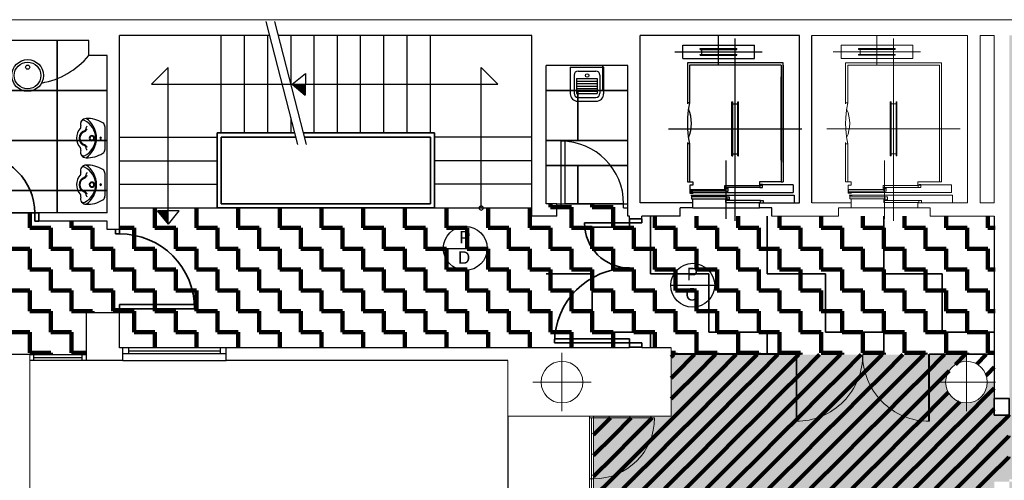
# Model space of a CAD drawing. Header units: metres. Extents: x -1 to 427, y -6 to 39.
# Tile 9 of 11: x 409.63 to 421.45, y 22.72 to 28.25. Entities that reach past the tile are written whole.
import ezdxf

# ---------------------------------------------------------------- set-up
doc = ezdxf.new("R2010")
doc.units = ezdxf.units.M
doc.linetypes.add('CONTINUA', pattern=[0])
doc.linetypes.add('PUNKT', pattern=[6.35, 0, -6.35])
for name, color, linetype, lineweight in [('P1  SOSTRE ENDERROCAT', 7, 'CONTINUA', 25), ('P1 MURS ACTUAL', 7, 'CONTINUA', 25), ('P1 MURS ENDERROCAT', 7, 'CONTINUA', 25), ('P1 PAVIMENT ENDERROCS', 7, 'CONTINUA', 25)]:
    doc.layers.add(name, color=color, linetype=linetype, lineweight=lineweight)
doc.styles.add('Century Gothic', font='txt')

# ---------------------------------------------------------------- blocks, each defined once
blk = doc.blocks.new('OBJETO_COMPLEJO_1')
at = {"layer": 'P1 MURS ACTUAL', "transparency": 33554687}
for start, end in [(90, 270), (270, 90)]:
    blk.add_arc((415.167, 25.989), 0.025, start, end, dxfattribs=at)
blk = doc.blocks.new('TRAMA_0')
at = {"layer": 'P1  SOSTRE ENDERROCAT', "color": 2, "linetype": 'CONTINUA', "lineweight": 200, "transparency": 33554687}
for p, q in [((417.447, 24.197), (417.479, 24.229)), ((417.5, 24), (417.729, 24.229)), ((417.75, 24), (417.979, 24.229)), ((418, 24), (418.229, 24.229)), ((418.25, 24), (418.479, 24.229)), ((418.5, 24), (418.729, 24.229)), ((418.75, 24), (418.979, 24.229)), ((419, 24), (419.229, 24.229)), ((419.25, 24), (419.479, 24.229)), ((419.5, 24), (419.729, 24.229)), ((419.75, 24), (419.979, 24.229)), ((420, 24), (420.229, 24.229)), ((420.25, 24), (420.479, 24.229)), ((420.5, 24), (420.729, 24.229)), ((420.86, 24.11), (420.979, 24.229)), ((421.116, 24.116), (421.229, 24.229)), ((420.75, 24), (420.784, 24.034)), ((421.25, 24), (421.327, 24.077)), ((420.75, 23.75), (420.777, 23.777)), ((421.25, 23.75), (421.327, 23.827)), ((420.75, 23.5), (420.913, 23.663)), ((421.25, 23.5), (421.327, 23.577)), ((416.517, 23.267), (416.719, 23.469)), ((416.75, 23.25), (416.969, 23.469)), ((417, 23.25), (417.219, 23.469))]:
    blk.add_line(p, q, dxfattribs=at)
for points in [[(417.447, 23.947), (417.5, 24), (417.5, 24)], [(417.5, 23.75), (417.75, 24), (417.75, 24)], [(417.75, 23.75), (418, 24), (418, 24)], [(418, 23.75), (418.25, 24), (418.25, 24)], [(418.25, 23.75), (418.5, 24), (418.5, 24)], [(418.5, 23.75), (418.75, 24), (418.75, 24)], [(418.75, 23.75), (419, 24), (419, 24)], [(419, 23.75), (419.25, 24), (419.25, 24)], [(419.25, 23.75), (419.5, 24), (419.5, 24)], [(419.5, 23.75), (419.75, 24), (419.75, 24)], [(419.75, 23.75), (420, 24), (420, 24)], [(420, 23.75), (420.25, 24), (420.25, 24)], [(420.25, 23.75), (420.5, 24), (420.5, 24)], [(420.5, 23.75), (420.75, 24), (420.75, 24)], [(421.229, 23.979), (421.25, 24), (421.25, 24)], [(417.447, 23.697), (417.5, 23.75), (417.5, 23.75)], [(417.5, 23.5), (417.75, 23.75), (417.75, 23.75)], [(417.75, 23.5), (418, 23.75), (418, 23.75)], [(418, 23.5), (418.25, 23.75), (418.25, 23.75)], [(418.25, 23.5), (418.5, 23.75), (418.5, 23.75)], [(418.5, 23.5), (418.75, 23.75), (418.75, 23.75)], [(418.75, 23.5), (419, 23.75), (419, 23.75)], [(419, 23.5), (419.25, 23.75), (419.25, 23.75)], [(419.25, 23.5), (419.5, 23.75), (419.5, 23.75)], [(419.5, 23.5), (419.75, 23.75), (419.75, 23.75)], [(419.75, 23.5), (420, 23.75), (420, 23.75)], [(420, 23.5), (420.25, 23.75), (420.25, 23.75)], [(420.25, 23.5), (420.5, 23.75), (420.5, 23.75)], [(420.5, 23.5), (420.654, 23.654), (420.654, 23.654), (420.75, 23.75), (420.75, 23.75)], [(421, 23.5), (421.25, 23.75), (421.25, 23.75)], [(417.25, 23.25), (417.5, 23.5), (417.5, 23.5)], [(417.5, 23.25), (417.75, 23.5), (417.75, 23.5)], [(417.75, 23.25), (418, 23.5), (418, 23.5)], [(418, 23.25), (418.25, 23.5), (418.25, 23.5)], [(418.25, 23.25), (418.5, 23.5), (418.5, 23.5)], [(418.5, 23.25), (418.75, 23.5), (418.75, 23.5)], [(418.75, 23.25), (419, 23.5), (419, 23.5)], [(419, 23.25), (419.25, 23.5), (419.25, 23.5)], [(419.25, 23.25), (419.5, 23.5), (419.5, 23.5)], [(419.5, 23.25), (419.75, 23.5), (419.75, 23.5)], [(419.75, 23.25), (420, 23.5), (420, 23.5)], [(420, 23.25), (420.015, 23.265), (420.015, 23.265), (420.25, 23.5), (420.25, 23.5)], [(420.25, 23.25), (420.5, 23.5), (420.5, 23.5)], [(420.5, 23.25), (420.75, 23.5), (420.75, 23.5)], [(420.75, 23.25), (421, 23.5), (421, 23.5)], [(421, 23.25), (421.25, 23.5), (421.25, 23.5)], [(421.25, 23.25), (421.5, 23.5), (421.5, 23.5)], [(416.517, 23.017), (416.75, 23.25), (416.75, 23.25)], [(416.75, 23), (417, 23.25), (417, 23.25)], [(417, 23), (417.25, 23.25), (417.25, 23.25)], [(417.25, 23), (417.5, 23.25), (417.5, 23.25)], [(417.5, 23), (417.75, 23.25), (417.75, 23.25)], [(417.75, 23), (418, 23.25), (418, 23.25)], [(418, 23), (418.25, 23.25), (418.25, 23.25)], [(418.25, 23), (418.5, 23.25), (418.5, 23.25)], [(418.5, 23), (418.75, 23.25), (418.75, 23.25)], [(418.75, 23), (419, 23.25), (419, 23.25)], [(419, 23), (419.25, 23.25), (419.25, 23.25)], [(419.25, 23), (419.5, 23.25), (419.5, 23.25)], [(419.5, 23), (419.75, 23.25), (419.75, 23.25)], [(419.75, 23), (420, 23.25), (420, 23.25)], [(420, 23), (420.25, 23.25), (420.25, 23.25)], [(420.25, 23), (420.5, 23.25), (420.5, 23.25)], [(420.5, 23), (420.75, 23.25), (420.75, 23.25)], [(420.75, 23), (421, 23.25), (421, 23.25)], [(421, 23), (421.25, 23.25), (421.25, 23.25)], [(421.25, 23), (421.5, 23.25), (421.5, 23.25)], [(416.517, 22.767), (416.75, 23), (416.75, 23)], [(416.75, 22.75), (417, 23), (417, 23)], [(417, 22.75), (417.25, 23), (417.25, 23)], [(417.25, 22.75), (417.5, 23), (417.5, 23)], [(417.5, 22.75), (417.75, 23), (417.75, 23)], [(417.75, 22.75), (418, 23), (418, 23)], [(418, 22.75), (418.25, 23), (418.25, 23)], [(418.25, 22.75), (418.5, 23), (418.5, 23)], [(418.5, 22.75), (418.75, 23), (418.75, 23)], [(418.75, 22.75), (419, 23), (419, 23)], [(419, 22.75), (419.25, 23), (419.25, 23)], [(419.25, 22.75), (419.376, 22.876), (419.376, 22.876), (419.5, 23), (419.5, 23)], [(419.5, 22.75), (419.75, 23), (419.75, 23)], [(419.75, 22.75), (420, 23), (420, 23)], [(420, 22.75), (420.25, 23), (420.25, 23)], [(420.25, 22.75), (420.5, 23), (420.5, 23)], [(420.5, 22.75), (420.75, 23), (420.75, 23)], [(420.75, 22.75), (421, 23), (421, 23)], [(421, 22.75), (421.25, 23), (421.25, 23)], [(421.25, 22.75), (421.5, 23), (421.5, 23)], [(416.517, 22.517), (416.75, 22.75), (416.75, 22.75)], [(416.75, 22.5), (417, 22.75), (417, 22.75)], [(417, 22.5), (417.25, 22.75), (417.25, 22.75)], [(417.25, 22.5), (417.5, 22.75), (417.5, 22.75)], [(417.5, 22.5), (417.75, 22.75), (417.75, 22.75)], [(417.75, 22.5), (418, 22.75), (418, 22.75)], [(418, 22.5), (418.25, 22.75), (418.25, 22.75)], [(418.25, 22.5), (418.5, 22.75), (418.5, 22.75)], [(418.5, 22.5), (418.75, 22.75), (418.75, 22.75)], [(418.75, 22.5), (419, 22.75), (419, 22.75)], [(419, 22.5), (419.25, 22.75), (419.25, 22.75)], [(419.25, 22.5), (419.5, 22.75), (419.5, 22.75)], [(419.5, 22.5), (419.75, 22.75), (419.75, 22.75)], [(419.75, 22.5), (420, 22.75), (420, 22.75)], [(420, 22.5), (420.25, 22.75), (420.25, 22.75)], [(420.25, 22.5), (420.5, 22.75), (420.5, 22.75)], [(420.5, 22.5), (420.75, 22.75), (420.75, 22.75)], [(420.75, 22.5), (421, 22.75), (421, 22.75)], [(421, 22.5), (421.25, 22.75), (421.25, 22.75)]]:
    blk.add_lwpolyline(points, dxfattribs=at)

msp = doc.modelspace()

# ---------------------------------------------------------------- hatches: boundary and pattern name
at = {"layer": 'P1  SOSTRE ENDERROCAT', "linetype": 'CONTINUA', "lineweight": 200, "transparency": 33554687}
h = msp.add_hatch(dxfattribs=at)
h.set_pattern_fill('TRAMA', color=41, scale=0.25, style=0, pattern_type=2)
h.set_pattern_definition([(0, (0.5, 0.5), (0.25, 0.25), [0.25, -0.25]), (90, (0.5, 0.5), (-0.25, 0.25), [0.25, -0.25])])
h.paths.add_polyline_path([(409.066, 25.929), (409.066, 25.829), (405.887, 25.829), (405.887, 25.929), (405.087, 25.929), (405.087, 25.829), (404.437, 25.829), (404.437, 24.229), (406.177, 24.229), (406.177, 23.419), (407.507, 23.249), (407.507, 24.227), (407.509, 24.227), (407.509, 24.229), (410.427, 24.229), (410.427, 24.729), (410.84, 24.729), (410.84, 24.309), (417.447, 24.309), (417.447, 24.239), (418.947, 24.239), (418.947, 24.229), (419.747, 24.229), (419.747, 24.239), (419.747, 24.229), (420.547, 24.229), (420.547, 24.239), (421.327, 24.239), (421.327, 24.309), (421.337, 24.309), (421.337, 25.889), (416.927, 25.889), (416.927, 26.039), (415.947, 26.039), (415.947, 25.889), (415.777, 25.889), (415.777, 25.989), (410.827, 25.989), (410.827, 25.729), (410.677, 25.729), (410.677, 25.829), (409.866, 25.829), (409.866, 25.929), (408.987, 25.929)], flags=0)
at = {"layer": 'P1 MURS ENDERROCAT', "linetype": 'CONTINUA', "lineweight": 35, "transparency": 33554687}
h = msp.add_hatch(dxfattribs=at)
h.set_pattern_fill('TRAMA', color=2, scale=0.7, style=0, pattern_type=2)
h.set_pattern_definition([(0, (1.4, 1.4), (0.7, 0.7), [0.7, -0.7]), (90, (1.4, 1.4), (-0.7, 0.7), [0.7, -0.7])])
h.paths.add_polyline_path([(415.947, 24.309), (417.447, 24.309), (417.447, 24.239), (420.618, 24.239), (421.327, 24.239), (421.327, 25.889), (415.947, 25.889)], flags=0)
at = {"layer": 'P1 PAVIMENT ENDERROCS', "linetype": 'CONTINUA', "lineweight": 25, "true_color": 0xdede85, "transparency": 33554687}
h = msp.add_hatch(color=41, dxfattribs=at)
h.paths.add_polyline_path([(404.287, 24.339), (404.287, 23.539), (404.237, 23.539), (404.237, 24.335)], flags=16)
h.paths.add_polyline_path([(418.298, 17.329), (418.296, 17.299), (417.528, 17.299), (417.528, 17.329)], flags=16)
h.paths.add_polyline_path([(420.886, 17.573), (420.833, 17.607), (420.79, 17.653), (420.76, 17.707), (420.744, 17.768), (420.744, 17.831), (420.76, 17.891), (420.79, 17.946), (420.833, 17.992), (420.886, 18.026), (420.945, 18.045), (420.992, 18.048), (420.992, 18.052), (421.069, 18.037), (421.126, 18.011), (421.174, 17.971), (421.211, 17.92), (421.234, 17.862), (421.242, 17.799), (421.234, 17.737), (421.211, 17.679), (421.174, 17.628), (421.126, 17.588), (421.069, 17.562), (421.008, 17.55), (421.008, 17.534)], flags=16)
h.paths.add_polyline_path([(421.417, 19.1), (420.617, 19.1), (420.62, 19.13), (421.417, 19.13)], flags=16)
h.paths.add_polyline_path([(421.507, 22.733), (422.304, 22.733), (422.307, 22.703), (421.507, 22.703)], flags=16)
h.paths.add_polyline_path([(421.417, 19.1), (421.507, 22.733), (421.008, 17.509), (421.008, 17.534), (421.082, 17.509), (421.417, 17.509)])
h.paths.add_polyline_path([(418.298, 17.329), (420.886, 17.573), (421.417, 19.1), (421.447, 19.1), (421.447, 17.509), (421.705, 17.509), (421.705, 17.489), (422.505, 17.489), (422.505, 17.509), (424.625, 17.509), (425.425, 21.369), (424.528, 21.369), (424.528, 22.409), (421.507, 22.409), (421.507, 19.9), (421.417, 19.9), (421.327, 19.892), (421.327, 22.703), (421.507, 22.703), (421.507, 22.529), (424.648, 22.529), (424.648, 21.419), (425.435, 21.419), (426.811, 28.059), (421.507, 28.059), (421.507, 23.503), (421.327, 23.503), (421.327, 23.899), (421.242, 23.899), (421.234, 23.837), (421.211, 23.779), (421.174, 23.728), (421.126, 23.688), (421.069, 23.662), (420.992, 23.647), (420.992, 23.651), (420.945, 23.654), (420.886, 23.673), (420.833, 23.707), (420.79, 23.753), (420.76, 23.807), (420.744, 23.868), (420.744, 23.931), (420.76, 23.991), (420.79, 24.046), (420.833, 24.092), (420.886, 24.126), (420.945, 24.145), (420.992, 24.148), (420.992, 24.229), (417.447, 24.229), (417.447, 23.489), (416.517, 23.489), (416.517, 22.069), (415.647, 22.069), (414.908, 21.789), (414.173, 21.499), (413.404, 21.319), (412.667, 21.263), (412.667, 17.607), (413.28, 17.57), (413.797, 17.594), (414.31, 17.669), (414.813, 17.792), (415.302, 17.964), (415.772, 18.181), (416.22, 18.442), (415.973, 18.79), (415.265, 18.79), (415.28, 18.82), (416.047, 18.82), (416.047, 18.79), (416.304, 18.427), (415.751, 18.103), (415.164, 17.846), (414.551, 17.66), (413.919, 17.547), (413.28, 17.51), (412.612, 17.551), (411.882, 17.692), (411.176, 17.932), (410.51, 18.266), (410.531, 18.304), (410.614, 18.276), (410.687, 18.234), (410.838, 18.155), (410.991, 18.08), (411.146, 18.01), (411.303, 17.945), (411.463, 17.885), (411.624, 17.83), (411.787, 17.78), (411.951, 17.736), (412.117, 17.696), (412.284, 17.662), (412.452, 17.634), (412.62, 17.61), (412.62, 17.61), (412.627, 21.26), (412.616, 21.259), (411.203, 20.819), (410.386, 20.749), (409.747, 21.176), (409.747, 18.109), (409.627, 18.109), (409.627, 22.11), (409.591, 22.11), (409.125, 22.486), (408.617, 22.805), (408.076, 23.06), (407.507, 23.249), (407.507, 24.125), (407.457, 24.125), (407.457, 24.119), (406.177, 24.119), (406.177, 23.419), (404.287, 23.419), (404.287, 23.539), (404.337, 23.539), (404.337, 28.059), (401.257, 28.059), (400.361, 23.539), (403.487, 23.539), (403.487, 23.419), (400.338, 23.419), (398.297, 13.119), (423.715, 13.119), (424.594, 17.359), (418.301, 17.359)])
h.paths.add_polyline_path([(410.572, 13.532), (410.544, 13.588), (410.534, 13.649), (410.544, 13.711), (410.572, 13.767), (410.616, 13.811), (410.672, 13.84), (410.734, 13.849), (410.796, 13.84), (410.851, 13.811), (410.896, 13.767), (410.924, 13.711), (410.934, 13.649), (410.924, 13.588), (410.896, 13.532), (410.851, 13.488), (410.796, 13.459), (410.734, 13.449), (410.672, 13.459), (410.616, 13.488)], flags=16)
h.paths.add_polyline_path([(409.784, 18.319), (409.799, 18.325), (409.799, 18.319)], flags=16)
h.paths.add_polyline_path([(405.675, 13.767), (405.719, 13.811), (405.775, 13.84), (405.837, 13.849), (405.899, 13.84), (405.955, 13.811), (405.999, 13.767), (406.027, 13.711), (406.037, 13.649), (406.027, 13.588), (405.999, 13.532), (405.955, 13.488), (405.899, 13.459), (405.837, 13.449), (405.775, 13.459), (405.719, 13.488), (405.675, 13.532), (405.647, 13.588), (405.637, 13.649), (405.647, 13.711)], flags=16)
h.paths.add_polyline_path([(405.914, 18.037), (405.971, 18.011), (406.019, 17.971), (406.056, 17.92), (406.079, 17.862), (406.087, 17.799), (406.079, 17.737), (406.056, 17.679), (406.019, 17.628), (405.971, 17.588), (405.914, 17.562), (405.837, 17.547), (405.837, 17.551), (405.79, 17.554), (405.731, 17.573), (405.678, 17.607), (405.635, 17.653), (405.605, 17.707), (405.589, 17.768), (405.589, 17.831), (405.605, 17.891), (405.635, 17.946), (405.678, 17.992), (405.731, 18.026), (405.79, 18.045), (405.837, 18.048), (405.837, 18.052)], flags=16)
h.paths.add_polyline_path([(401.276, 23.739), (401.239, 23.688), (401.191, 23.648), (401.134, 23.622), (401.057, 23.607), (401.057, 23.611), (401.01, 23.614), (400.951, 23.633), (400.898, 23.667), (400.855, 23.713), (400.825, 23.767), (400.809, 23.828), (400.809, 23.891), (400.825, 23.951), (400.855, 24.006), (400.898, 24.052), (400.951, 24.086), (401.01, 24.105), (401.057, 24.108), (401.057, 24.112), (401.134, 24.097), (401.191, 24.071), (401.239, 24.031), (401.276, 23.98), (401.299, 23.922), (401.307, 23.859), (401.299, 23.797)], flags=16)
h.paths.add_polyline_path([(400.755, 17.707), (400.739, 17.768), (400.739, 17.831), (400.755, 17.891), (400.785, 17.946), (400.828, 17.992), (400.881, 18.026), (400.94, 18.045), (400.987, 18.048), (400.987, 18.052), (401.064, 18.037), (401.121, 18.011), (401.169, 17.971), (401.206, 17.92), (401.229, 17.862), (401.237, 17.799), (401.229, 17.737), (401.206, 17.679), (401.169, 17.628), (401.121, 17.588), (401.064, 17.562), (400.987, 17.547), (400.987, 17.551), (400.94, 17.554), (400.881, 17.573), (400.828, 17.607), (400.785, 17.653)], flags=16)
h.paths.add_polyline_path([(412.365, 16.559), (417.528, 16.559), (417.615, 16.567), (417.615, 16.409), (412.365, 16.409)], flags=16)
h.paths.add_polyline_path([(415.935, 17.946), (415.978, 17.992), (416.031, 18.026), (416.09, 18.045), (416.137, 18.048), (416.137, 18.052), (416.214, 18.037), (416.271, 18.011), (416.319, 17.971), (416.356, 17.92), (416.379, 17.862), (416.387, 17.799), (416.379, 17.737), (416.356, 17.679), (416.319, 17.628), (416.271, 17.588), (416.214, 17.562), (416.137, 17.547), (416.137, 17.551), (416.09, 17.554), (416.031, 17.573), (415.978, 17.607), (415.935, 17.653), (415.905, 17.707), (415.889, 17.768), (415.889, 17.831), (415.905, 17.891)], flags=16)
h.paths.add_polyline_path([(421.192, 14.569), (421.182, 14.508), (421.154, 14.452), (421.11, 14.408), (421.054, 14.379), (420.992, 14.369), (420.93, 14.379), (420.874, 14.408), (420.83, 14.452), (420.802, 14.508), (420.792, 14.569), (420.802, 14.631), (420.83, 14.687), (420.874, 14.731), (420.93, 14.76), (420.992, 14.769), (421.054, 14.76), (421.11, 14.731), (421.154, 14.687), (421.182, 14.631)], flags=16)
h.paths.add_polyline_path([(415.947, 13.711), (415.975, 13.767), (416.019, 13.811), (416.075, 13.84), (416.137, 13.849), (416.199, 13.84), (416.255, 13.811), (416.299, 13.767), (416.327, 13.711), (416.337, 13.649), (416.327, 13.588), (416.299, 13.532), (416.255, 13.488), (416.199, 13.459), (416.137, 13.449), (416.075, 13.459), (416.019, 13.488), (415.975, 13.532), (415.947, 13.588), (415.937, 13.649)], flags=16)
h.paths.add_polyline_path([(410.531, 17.946), (410.574, 17.992), (410.627, 18.026), (410.687, 18.045), (410.734, 18.048), (410.734, 18.052), (410.811, 18.037), (410.868, 18.011), (410.916, 17.971), (410.953, 17.92), (410.976, 17.862), (410.984, 17.799), (410.976, 17.737), (410.953, 17.679), (410.916, 17.628), (410.868, 17.588), (410.811, 17.562), (410.734, 17.547), (410.734, 17.551), (410.687, 17.554), (410.627, 17.573), (410.574, 17.607), (410.531, 17.653), (410.501, 17.707), (410.486, 17.768), (410.486, 17.831), (410.501, 17.891)], flags=16)
h.paths.add_polyline_path([(400.787, 13.649), (400.797, 13.711), (400.825, 13.767), (400.869, 13.811), (400.925, 13.84), (400.987, 13.849), (401.049, 13.84), (401.105, 13.811), (401.149, 13.767), (401.177, 13.711), (401.187, 13.649), (401.177, 13.588), (401.149, 13.532), (401.105, 13.488), (401.049, 13.459), (400.987, 13.449), (400.925, 13.459), (400.869, 13.488), (400.825, 13.532), (400.797, 13.588)], flags=16)
h.paths.add_polyline_path([(418.298, 17.329), (418.298, 17.359), (417.495, 17.359), (417.495, 17.509), (421.008, 17.509), (421.507, 22.733), (421.417, 19.1), (420.886, 17.573)], flags=16)

# ---------------------------------------------------------------- linework, layer by layer
at = {"layer": 'P1  SOSTRE ENDERROCAT', "lineweight": 35, "transparency": 33554687}
for p, q in [((410.075, 25.932), (410.075, 27.998)), ((416.627, 27.399), (416.627, 27.699)), ((408.989, 27.398), (410.675, 27.398)), ((416.927, 27.399), (415.947, 27.399)), ((416.327, 26.799), (416.327, 27.399)), ((408.989, 26.798), (410.675, 26.798)), ((416.927, 26.799), (415.947, 26.799)), ((416.927, 26.499), (415.947, 26.499)), ((416.327, 26.039), (416.327, 26.499)), ((408.989, 26.198), (410.675, 26.198)), ((416.177, 26.039), (416.877, 26.039)), ((409.807, 25.929), (409.157, 25.929))]:
    msp.add_line(p, q, dxfattribs=at)
at = {"layer": 'P1 MURS ACTUAL', "lineweight": 13, "transparency": 33554687}
for p, q in [((400.734, 28.248), (427.484, 28.248)), ((421.007, 28.059), (419.137, 28.059)), ((421.007, 26.049), (421.007, 28.059)), ((421.157, 26.049), (421.157, 28.059)), ((421.327, 28.059), (421.157, 28.059)), ((421.327, 28.059), (421.327, 26.049)), ((419.487, 27.941), (420.347, 27.941)), ((419.487, 27.781), (420.347, 27.781)), ((419.542, 27.729), (419.542, 27.237)), ((420.692, 27.729), (419.542, 27.729)), ((419.567, 27.704), (419.567, 27.249)), ((420.667, 27.704), (419.567, 27.704)), ((420.667, 27.704), (420.667, 26.304)), ((420.692, 26.539), (420.692, 27.729)), ((420.692, 27.704), (420.692, 26.304)), ((420.667, 26.564), (420.667, 27.564)), ((419.567, 27.249), (419.542, 27.249)), ((419.542, 26.773), (419.542, 26.304)), ((419.567, 26.759), (419.542, 26.759)), ((419.567, 26.759), (419.567, 26.304)), ((420.812, 26.268), (420.407, 26.268)), ((420.812, 26.268), (420.812, 26.174)), ((419.572, 26.174), (420.812, 26.174)), ((420, 26.19), (419.578, 26.19)), ((420.014, 26.122), (419.592, 26.122)), ((420.414, 26.235), (419.992, 26.235)), ((419.137, 26.049), (419.607, 26.049)), ((419.607, 26.049), (419.607, 26.1)), ((419.607, 25.989), (419.607, 26.049)), ((420.422, 26.077), (420, 26.077)), ((420.407, 25.989), (420.407, 26.049)), ((420.407, 26.049), (421.007, 26.049)), ((421.157, 26.049), (421.327, 26.049)), ((419.457, 25.889), (418.657, 25.889)), ((419.457, 25.889), (419.457, 25.989)), ((419.607, 25.989), (419.457, 25.989)), ((419.607, 25.989), (420.407, 25.989)), ((420.557, 25.989), (420.407, 25.989)), ((420.557, 25.889), (420.557, 25.989)), ((421.327, 25.889), (420.557, 25.889)), ((417.447, 23.489), (417.447, 24.309)), ((418.947, 24.239), (418.947, 23.429)), ((421.327, 24.239), (420.547, 24.239)), ((420.547, 24.239), (420.547, 23.429)), ((409.747, 18.109), (409.747, 24.229)), ((415.487, 23.489), (415.487, 24.159)), ((418.957, 24.229), (418.957, 23.429)), ((421.327, 24.229), (420.537, 24.229)), ((420.537, 24.229), (420.537, 23.429)), ((415.487, 23.489), (417.447, 23.489)), ((416.467, 22.069), (416.467, 23.489)), ((416.492, 22.119), (416.492, 23.469)), ((416.517, 22.069), (416.517, 23.489))]:
    msp.add_line(p, q, dxfattribs=at)
at = {"layer": 'P1 MURS ACTUAL', "transparency": 33554687}
for p, q in [((412.967, 26.749), (412.584, 28.228)), ((413.07, 26.749), (412.688, 28.228)), ((410.827, 25.729), (410.827, 28.059)), ((412.628, 28.059), (410.827, 28.059)), ((412.047, 26.889), (412.047, 28.059)), ((412.326, 26.889), (412.326, 28.059)), ((412.605, 26.889), (412.605, 28.059)), ((415.777, 28.059), (412.731, 28.059)), ((412.884, 27.47), (412.884, 28.059)), ((413.163, 26.889), (413.163, 28.059)), ((413.441, 26.889), (413.441, 28.059)), ((413.72, 26.889), (413.72, 28.059)), ((413.999, 26.889), (413.999, 28.059)), ((414.278, 26.889), (414.278, 28.059)), ((414.557, 26.889), (414.557, 28.059)), ((415.777, 25.889), (415.777, 28.059)), ((417.077, 26.049), (417.077, 28.059)), ((418.987, 28.059), (417.077, 28.059)), ((418.017, 27.711), (418.017, 28.059)), ((418.217, 25.833), (418.217, 28.024)), ((418.987, 26.049), (418.987, 28.059)), ((419.137, 26.049), (419.137, 28.059)), ((410.457, 27.999), (408.987, 27.999)), ((410.457, 27.819), (410.457, 27.999)), ((417.587, 27.781), (417.587, 27.941)), ((417.587, 27.941), (418.447, 27.941)), ((417.797, 27.901), (418.237, 27.901)), ((417.797, 27.891), (417.797, 27.901)), ((418.237, 27.891), (418.237, 27.901)), ((418.447, 27.781), (418.447, 27.941)), ((410.677, 27.819), (410.457, 27.819)), ((410.677, 25.929), (410.677, 27.819)), ((417.492, 27.861), (418.542, 27.861)), ((417.587, 27.781), (418.447, 27.781)), ((417.797, 27.891), (418.237, 27.891)), ((417.797, 27.821), (417.797, 27.831)), ((417.797, 27.831), (418.237, 27.831)), ((417.797, 27.821), (418.237, 27.821)), ((417.817, 27.831), (417.817, 27.891)), ((418.217, 27.831), (418.217, 27.891)), ((418.237, 27.821), (418.237, 27.831)), ((411.211, 27.474), (411.411, 27.674)), ((411.411, 25.795), (411.411, 27.674)), ((415.167, 25.989), (415.167, 27.674)), ((415.167, 27.674), (415.367, 27.474)), ((416.927, 27.699), (415.947, 27.699)), ((415.947, 26.039), (415.947, 27.699)), ((416.927, 25.889), (416.927, 27.699)), ((418.792, 27.729), (417.642, 27.729)), ((417.642, 27.729), (417.642, 27.237)), ((418.767, 27.704), (417.667, 27.704)), ((417.667, 27.704), (417.667, 27.249)), ((418.767, 27.704), (418.767, 26.304)), ((418.792, 26.539), (418.792, 27.729)), ((418.792, 27.704), (418.792, 26.304)), ((412.896, 27.474), (413.057, 27.603)), ((413.057, 27.603), (413.055, 27.343)), ((418.767, 26.564), (418.767, 27.564)), ((411.211, 27.474), (415.367, 27.474)), ((412.896, 27.474), (413.055, 27.343)), ((417.667, 27.249), (417.642, 27.249)), ((418.177, 27.264), (418.187, 27.264)), ((418.177, 26.614), (418.177, 27.264)), ((418.187, 26.614), (418.187, 27.264)), ((418.187, 27.239), (418.247, 27.239)), ((418.247, 27.264), (418.257, 27.264)), ((418.247, 26.614), (418.247, 27.264)), ((418.257, 26.614), (418.257, 27.264)), ((412.884, 26.889), (412.884, 27.071)), ((410.827, 26.839), (411.997, 26.839)), ((411.997, 25.989), (411.997, 26.889)), ((412.931, 26.889), (411.997, 26.889)), ((412.047, 26.039), (412.047, 26.839)), ((412.943, 26.839), (412.047, 26.839)), ((414.607, 26.889), (413.034, 26.889)), ((414.557, 26.839), (413.047, 26.839)), ((414.557, 26.039), (414.557, 26.839)), ((414.607, 25.989), (414.607, 26.889)), ((415.777, 26.839), (414.607, 26.839)), ((417.417, 26.939), (419.017, 26.939)), ((416.127, 25.989), (416.127, 26.789)), ((416.177, 26.039), (416.177, 26.788)), ((417.642, 26.773), (417.642, 26.304)), ((417.667, 26.759), (417.642, 26.759)), ((417.667, 26.759), (417.667, 26.304)), ((418.177, 26.614), (418.187, 26.614)), ((418.187, 26.639), (418.247, 26.639)), ((418.247, 26.614), (418.257, 26.614)), ((410.827, 26.556), (411.997, 26.556)), ((415.777, 26.556), (414.607, 26.556)), ((418.107, 25.86), (418.107, 26.558)), ((410.827, 26.273), (411.997, 26.273)), ((415.777, 26.273), (414.607, 26.273)), ((417.642, 26.304), (417.707, 26.304)), ((418.912, 26.268), (418.507, 26.268)), ((418.767, 26.304), (418.792, 26.304)), ((418.912, 26.268), (418.912, 26.174)), ((417.672, 26.174), (418.912, 26.174)), ((418.1, 26.19), (417.678, 26.19)), ((418.114, 26.122), (417.692, 26.122)), ((418.514, 26.235), (418.092, 26.235)), ((412.047, 26.039), (414.557, 26.039)), ((416.077, 26.039), (415.947, 26.039)), ((416.077, 25.889), (416.077, 26.039)), ((416.077, 26.039), (416.177, 26.039)), ((416.877, 25.989), (416.877, 26.039)), ((416.877, 26.039), (416.927, 26.039)), ((417.707, 26.049), (417.077, 26.049)), ((417.707, 26.049), (417.707, 26.1)), ((417.707, 25.989), (417.707, 26.049)), ((418.522, 26.077), (418.1, 26.077)), ((418.507, 25.989), (418.507, 26.049)), ((418.507, 26.049), (418.987, 26.049)), ((409.807, 25.829), (409.807, 25.929)), ((409.857, 25.929), (409.807, 25.929)), ((409.857, 25.829), (409.857, 25.929)), ((410.677, 25.929), (409.857, 25.929)), ((410.827, 25.989), (415.777, 25.989)), ((411.541, 25.955), (411.281, 25.953)), ((411.412, 25.793), (411.281, 25.953)), ((411.412, 25.793), (411.541, 25.955)), ((416.077, 25.889), (415.777, 25.889)), ((416.077, 25.989), (416.127, 25.989)), ((416.877, 25.989), (416.927, 25.989)), ((416.947, 25.889), (416.927, 25.889)), ((416.947, 25.859), (416.947, 25.889)), ((417.557, 25.889), (417.097, 25.889)), ((417.097, 25.859), (417.097, 25.889)), ((417.557, 25.889), (417.557, 25.989)), ((417.707, 25.989), (417.557, 25.989)), ((417.707, 25.989), (418.507, 25.989)), ((418.657, 25.989), (418.507, 25.989)), ((418.657, 25.889), (418.657, 25.989)), ((421.327, 25.889), (421.327, 23.503)), ((409.857, 25.829), (409.807, 25.829)), ((410.677, 25.829), (409.857, 25.829)), ((410.677, 25.729), (410.677, 25.829)), ((417.097, 25.809), (416.407, 25.809)), ((417.097, 25.859), (416.947, 25.859)), ((416.947, 25.759), (416.947, 25.859)), ((417.097, 25.859), (417.097, 25.809)), ((410.827, 25.729), (410.677, 25.729)), ((410.777, 25.679), (410.777, 25.729)), ((410.827, 25.679), (410.777, 25.679)), ((410.827, 25.679), (410.827, 25.729)), ((416.947, 25.759), (416.407, 25.759)), ((410.827, 24.729), (410.827, 24.829)), ((411.727, 24.829), (410.827, 24.829)), ((410.427, 24.159), (410.427, 24.729)), ((410.827, 24.729), (410.427, 24.729)), ((411.727, 24.779), (410.777, 24.779)), ((410.777, 24.729), (410.777, 24.779)), ((410.827, 24.309), (410.827, 24.729)), ((416.947, 24.419), (416.047, 24.419)), ((417.097, 24.369), (416.047, 24.369)), ((416.947, 24.319), (416.947, 24.419)), ((417.097, 24.369), (417.097, 24.319)), ((410.867, 24.309), (410.827, 24.309)), ((410.867, 24.159), (410.867, 24.309)), ((412.107, 24.309), (410.867, 24.309)), ((412.107, 24.239), (410.867, 24.239)), ((410.937, 24.239), (410.937, 24.309)), ((410.937, 24.274), (412.037, 24.274)), ((412.037, 24.239), (412.037, 24.309)), ((416.947, 24.309), (412.107, 24.309)), ((412.107, 24.159), (412.107, 24.309)), ((416.947, 24.309), (416.947, 24.319)), ((417.097, 24.319), (416.947, 24.319)), ((417.097, 24.309), (417.097, 24.319)), ((417.447, 24.309), (417.097, 24.309)), ((418.947, 24.239), (417.447, 24.239)), ((409.747, 24.229), (409.477, 24.229)), ((409.747, 24.229), (410.427, 24.229)), ((410.427, 24.159), (409.747, 24.159)), ((409.797, 24.159), (409.797, 24.229)), ((409.797, 24.194), (410.377, 24.194)), ((410.377, 24.159), (410.377, 24.229)), ((410.867, 24.159), (410.427, 24.159)), ((410.867, 24.159), (412.107, 24.159)), ((415.487, 24.159), (412.107, 24.159)), ((418.957, 24.229), (417.447, 24.229)), ((421.507, 23.503), (421.327, 23.503))]:
    msp.add_line(p, q, dxfattribs=at)
at = {"layer": 'P1 MURS ACTUAL', "linetype": 'CONTINUA', "lineweight": 13, "transparency": 33554687}
for p, q in [((419.917, 27.711), (419.917, 28.059)), ((420.117, 25.833), (420.117, 28.024)), ((419.487, 27.781), (419.487, 27.941)), ((419.697, 27.891), (419.697, 27.901)), ((419.697, 27.901), (420.137, 27.901)), ((420.137, 27.891), (420.137, 27.901)), ((420.347, 27.781), (420.347, 27.941)), ((419.392, 27.861), (420.442, 27.861)), ((419.697, 27.891), (420.137, 27.891)), ((419.697, 27.831), (420.137, 27.831)), ((419.697, 27.821), (419.697, 27.831)), ((419.697, 27.821), (420.137, 27.821)), ((419.717, 27.831), (419.717, 27.891)), ((420.117, 27.831), (420.117, 27.891)), ((420.137, 27.821), (420.137, 27.831)), ((420.077, 26.614), (420.077, 27.264)), ((420.077, 27.264), (420.087, 27.264)), ((420.087, 26.614), (420.087, 27.264)), ((420.087, 27.239), (420.147, 27.239)), ((420.147, 26.614), (420.147, 27.264)), ((420.147, 27.264), (420.157, 27.264)), ((420.157, 26.614), (420.157, 27.264)), ((419.317, 26.939), (420.917, 26.939)), ((420.077, 26.614), (420.087, 26.614)), ((420.087, 26.639), (420.147, 26.639)), ((420.147, 26.614), (420.157, 26.614)), ((420.007, 25.86), (420.007, 26.558)), ((419.542, 26.304), (419.607, 26.304)), ((420.667, 26.304), (420.692, 26.304)), ((416.467, 23.469), (417.247, 23.469)), ((416.467, 22.739), (416.517, 22.739))]:
    msp.add_line(p, q, dxfattribs=at)
at = {"layer": 'P1 MURS ACTUAL', "color": 180, "transparency": 33554687}
for p, q in [((416.237, 27.677), (416.637, 27.677)), ((416.237, 27.677), (416.237, 27.36)), ((416.637, 27.677), (416.637, 27.36)), ((416.282, 27.582), (416.282, 27.365)), ((416.311, 27.541), (416.311, 27.361)), ((416.311, 27.541), (416.561, 27.541)), ((416.332, 27.632), (416.542, 27.632)), ((416.561, 27.541), (416.561, 27.361)), ((416.592, 27.582), (416.592, 27.365)), ((416.311, 27.511), (416.561, 27.511)), ((416.311, 27.481), (416.561, 27.481)), ((416.311, 27.451), (416.561, 27.451)), ((416.311, 27.421), (416.561, 27.421)), ((416.311, 27.391), (416.561, 27.391)), ((416.311, 27.361), (416.561, 27.361)), ((416.332, 27.315), (416.542, 27.315)), ((416.327, 27.27), (416.547, 27.27)), ((410.649, 26.967), (410.649, 26.828)), ((410.649, 26.828), (410.649, 26.688)), ((410.649, 26.408), (410.649, 26.269)), ((410.649, 26.269), (410.649, 26.129)), ((415.487, 23.489), (415.487, 22.214))]:
    msp.add_line(p, q, dxfattribs=at)
at = {"layer": 'P1 MURS ACTUAL', "color": 7, "linetype": 'CONTINUA', "lineweight": 25, "transparency": 33554687}
for p, q in [((414.712, 25.504), (415.24, 25.504)), ((417.442, 25.061), (417.97, 25.061))]:
    msp.add_line(p, q, dxfattribs=at)
at = {"layer": 'P1 MURS ACTUAL', "color": 180, "linetype": 'CONTINUA', "lineweight": 13, "transparency": 33554687}
for p, q in [((416.137, 23.549), (416.137, 24.249)), ((420.992, 23.549), (420.992, 24.249)), ((415.787, 23.899), (416.487, 23.899)), ((420.642, 23.899), (421.342, 23.899))]:
    msp.add_line(p, q, dxfattribs=at)
at = {"layer": 'P1 MURS ACTUAL', "color": 180, "linetype": 'PUNKT', "transparency": 33554687}
for p, q in [((415.487, 22.214), (409.747, 24.159)), ((409.747, 22.259), (415.487, 24.159))]:
    msp.add_line(p, q, dxfattribs=at)
at = {"layer": 'P1 MURS ACTUAL', "transparency": 33554687}
for points in [[(417.667, 26.304), (417.707, 26.304), (417.707, 26.263), (417.672, 26.263), (417.672, 26.167), (417.712, 26.167)], [(418.122, 26.218), (418.092, 26.218), (418.092, 26.257), (418.514, 26.257), (418.514, 26.235), (418.544, 26.235), (418.544, 26.272), (418.524, 26.272)], [(418.767, 26.304), (418.507, 26.304), (418.507, 26.263), (418.537, 26.263)], [(417.708, 26.173), (417.678, 26.173), (417.678, 26.212), (418.1, 26.212), (418.1, 26.19), (418.13, 26.19), (418.13, 26.227), (418.11, 26.227)], [(417.685, 26.144), (418.925, 26.144), (418.925, 26.049)], [(417.722, 26.139), (417.692, 26.139), (417.692, 26.1), (418.114, 26.1), (418.114, 26.122), (418.144, 26.122), (418.144, 26.085), (418.124, 26.085)], [(418.13, 26.094), (418.1, 26.094), (418.1, 26.055), (418.522, 26.055), (418.522, 26.077), (418.552, 26.077), (418.552, 26.049)]]:
    msp.add_lwpolyline(points, dxfattribs=at)
at = {"layer": 'P1 MURS ACTUAL', "lineweight": 13, "transparency": 33554687}
for points in [[(419.567, 26.304), (419.607, 26.304), (419.607, 26.263), (419.572, 26.263), (419.572, 26.167), (419.612, 26.167)], [(420.022, 26.218), (419.992, 26.218), (419.992, 26.257), (420.414, 26.257), (420.414, 26.235), (420.444, 26.235), (420.444, 26.272), (420.424, 26.272)], [(420.667, 26.304), (420.407, 26.304), (420.407, 26.263), (420.437, 26.263)], [(419.608, 26.173), (419.578, 26.173), (419.578, 26.212), (420, 26.212), (420, 26.19), (420.03, 26.19), (420.03, 26.227), (420.01, 26.227)], [(419.585, 26.144), (420.825, 26.144), (420.825, 26.049)], [(419.622, 26.139), (419.592, 26.139), (419.592, 26.1), (420.014, 26.1), (420.014, 26.122), (420.044, 26.122), (420.044, 26.085), (420.024, 26.085)], [(420.03, 26.094), (420, 26.094), (420, 26.055), (420.422, 26.055), (420.422, 26.077), (420.452, 26.077), (420.452, 26.049)]]:
    msp.add_lwpolyline(points, dxfattribs=at)
at = {"layer": 'P1 MURS ACTUAL', "color": 180, "transparency": 33554687}
for centre, radius in [((409.722, 27.579), 0.19), ((409.722, 27.579), 0.16), ((409.722, 27.679), 0.025), ((416.44, 27.579), 0.0213)]:
    msp.add_circle(centre, radius, dxfattribs=at)
at = {"layer": 'P1 MURS ACTUAL', "color": 7, "linetype": 'CONTINUA', "lineweight": 25, "transparency": 33554687}
for centre in [(414.976, 25.504), (417.706, 25.061)]:
    msp.add_circle(centre, 0.264, dxfattribs=at)
at = {"layer": 'P1 MURS ACTUAL', "lineweight": 13, "transparency": 33554687}
for centre in [(416.137, 23.899), (420.992, 23.899)]:
    msp.add_circle(centre, 0.25, dxfattribs=at)
at = {"layer": 'P1 MURS ACTUAL', "transparency": 33554687}
for centre, radius, start, end in [((409.722, 28.429), 0.955, 280.0736, 320.319), ((413.235, 35.597), 8.139, 267.7005, 268.7397), ((413.235, 35.597), 8.149, 267.7932, 268.7407), ((413.235, 35.597), 8.159, 267.8856, 268.7417), ((413.235, 35.597), 8.169, 267.9776, 268.7427), ((413.235, 35.597), 8.179, 268.0691, 268.7437), ((413.235, 35.597), 8.189, 268.1602, 268.7447), ((413.235, 35.597), 8.199, 268.2509, 268.7458), ((413.235, 35.597), 8.209, 268.3412, 268.7468), ((413.235, 35.597), 8.219, 268.4311, 268.7478), ((413.235, 35.597), 8.229, 268.5206, 268.7488), ((413.235, 35.597), 8.239, 268.6097, 268.7498), ((413.235, 35.597), 8.249, 268.6984, 268.7508), ((418.855, 27.004), 1.213, 168.3473, 191.6527), ((417.293, 27.004), 0.399, 334.7815, 25.2185), ((416.127, 26.039), 0.75, 0, 90), ((409.107, 25.929), 0.7, 0, 90), ((419.534, 26.133), 8.249, 181.2492, 181.3016), ((419.534, 26.133), 8.239, 181.2502, 181.3903), ((419.534, 26.133), 8.229, 181.2512, 181.4794), ((419.534, 26.133), 8.219, 181.2522, 181.5689), ((419.534, 26.133), 8.209, 181.2532, 181.6588), ((419.534, 26.133), 8.199, 181.2542, 181.7491), ((419.534, 26.133), 8.189, 181.2553, 181.8398), ((419.534, 26.133), 8.179, 181.2563, 181.9309), ((419.534, 26.133), 8.169, 181.2573, 182.0224), ((419.534, 26.133), 8.159, 181.2583, 182.1144), ((419.534, 26.133), 8.149, 181.2593, 182.2068), ((419.534, 26.133), 8.139, 181.2603, 182.2995), ((416.947, 25.809), 0.54, 180, 270), ((410.827, 24.779), 0.9, 0, 90), ((416.947, 24.369), 0.9, 90, 180)]:
    msp.add_arc(centre, radius, start, end, dxfattribs=at)
at = {"layer": 'P1 MURS ACTUAL', "color": 180, "transparency": 33554687}
for centre, radius, start, end in [((416.332, 27.582), 0.0501, 90, 180), ((416.542, 27.582), 0.0501, 0, 90), ((416.327, 27.36), 0.0902, 180, 270), ((416.332, 27.365), 0.0501, 180, 270), ((416.542, 27.365), 0.0501, 270, 0), ((416.547, 27.36), 0.0902, 270, 0), ((410.328, 26.966), 0.035, 317.6007, 18.2003), ((410.423, 26.997), 0.0654, 90, 198.2003), ((410.393, 27.008), 0.0335, 71.2025, 158.7958), ((410.308, 26.829), 0.231, 359.6858, 65.5464), ((410.465, 26.935), 0.0451, 127.5015, 177.7203), ((410.438, 26.708), 0.355, 58.0933, 92.3957), ((410.27, 26.828), 0.28, 359.8755, 56.7496), ((410.599, 26.967), 0.05, 0, 58.0933), ((410.479, 26.828), 0.17, 137.6007, 180), ((410.432, 26.827), 0.093, 106.7314, 179.566), ((410.432, 26.827), 0.083, 106.7314, 179.566), ((410.396, 26.938), 0.0242, 293.2605, 356.4228), ((410.396, 26.938), 0.0342, 293.2605, 330.8345), ((410.44, 26.92), 0.0141, 109.0265, 175.042), ((410.494, 26.828), 0.0312, 0, 180), ((410.494, 26.828), 0.023, 0, 180), ((410.599, 26.828), 0.0102, 0, 180), ((410.479, 26.828), 0.17, 180, 222.3993), ((410.432, 26.828), 0.093, 180.434, 253.2686), ((410.432, 26.828), 0.083, 180.434, 253.2686), ((410.308, 26.826), 0.231, 294.4536, 0.3142), ((410.396, 26.717), 0.0242, 3.5772, 66.7395), ((410.396, 26.717), 0.0342, 29.1655, 66.7395), ((410.465, 26.72), 0.0451, 182.2797, 232.4985), ((410.27, 26.827), 0.28, 303.2504, 0.1245), ((410.44, 26.735), 0.0141, 184.958, 250.9735), ((410.494, 26.828), 0.0312, 180, 0), ((410.494, 26.828), 0.023, 180, 0), ((410.599, 26.828), 0.0102, 180, 0), ((410.328, 26.689), 0.035, 341.7997, 42.3993), ((410.423, 26.658), 0.0654, 161.7997, 270), ((410.393, 26.648), 0.0335, 201.2042, 288.7975), ((410.438, 26.947), 0.355, 267.6043, 301.9067), ((410.599, 26.688), 0.05, 301.9067, 0), ((410.423, 26.438), 0.0654, 90, 198.2003), ((410.393, 26.449), 0.0335, 71.2025, 158.7958), ((410.308, 26.27), 0.231, 359.6858, 65.5464), ((410.438, 26.149), 0.355, 58.0933, 92.3957), ((410.27, 26.269), 0.28, 359.8755, 56.7496), ((410.479, 26.269), 0.17, 137.6007, 180), ((410.328, 26.407), 0.035, 317.6007, 18.2003), ((410.396, 26.379), 0.0242, 293.2605, 356.4228), ((410.396, 26.379), 0.0342, 293.2605, 330.8345), ((410.465, 26.376), 0.0451, 127.5015, 177.7203), ((410.44, 26.361), 0.0141, 109.0265, 175.042), ((410.599, 26.408), 0.05, 0, 58.0933), ((410.479, 26.269), 0.17, 180, 222.3993), ((410.432, 26.268), 0.093, 106.7314, 179.566), ((410.432, 26.269), 0.093, 180.434, 253.2686), ((410.432, 26.268), 0.083, 106.7314, 179.566), ((410.432, 26.269), 0.083, 180.434, 253.2686), ((410.308, 26.267), 0.231, 294.4536, 0.3142), ((410.27, 26.268), 0.28, 303.2504, 0.1245), ((410.494, 26.269), 0.0312, 0, 180), ((410.494, 26.269), 0.0312, 180, 0), ((410.494, 26.269), 0.023, 0, 180), ((410.494, 26.269), 0.023, 180, 0), ((410.599, 26.269), 0.0102, 0, 180), ((410.599, 26.269), 0.0102, 180, 0), ((410.328, 26.13), 0.035, 341.7997, 42.3993), ((410.396, 26.158), 0.0242, 3.5772, 66.7395), ((410.396, 26.158), 0.0342, 29.1655, 66.7395), ((410.465, 26.161), 0.0451, 182.2797, 232.4985), ((410.44, 26.176), 0.0141, 184.958, 250.9735), ((410.599, 26.129), 0.05, 301.9067, 0), ((410.423, 26.099), 0.0654, 161.7997, 270), ((410.393, 26.088), 0.0335, 201.2042, 288.7975), ((410.438, 26.388), 0.355, 267.6043, 301.9067)]:
    msp.add_arc(centre, radius, start, end, dxfattribs=at)
at = {"layer": 'P1 MURS ACTUAL', "lineweight": 13, "transparency": 33554687}
for centre, radius, start, end in [((420.755, 27.004), 1.213, 168.3473, 191.6527), ((419.193, 27.004), 0.399, 334.7815, 25.2185), ((418.947, 24.229), 0.8, 270, 0.7162), ((420.547, 24.229), 0.8, 179.2838, 270)]:
    msp.add_arc(centre, radius, start, end, dxfattribs=at)
at = {"layer": 'P1 MURS ACTUAL', "linetype": 'CONTINUA', "lineweight": 13, "transparency": 33554687}
msp.add_arc((416.517, 23.469), 0.73, 270, 0, dxfattribs=at)
at = {"layer": 'P1 MURS ENDERROCAT', "color": 180, "transparency": 33554687}
for p, q in [((410.649, 26.967), (410.649, 26.828)), ((410.649, 26.828), (410.649, 26.688)), ((410.649, 26.408), (410.649, 26.269)), ((410.649, 26.269), (410.649, 26.129))]:
    msp.add_line(p, q, dxfattribs=at)
at = {"layer": 'P1 MURS ENDERROCAT', "lineweight": 35, "transparency": 33554687}
for p, q in [((411.997, 25.989), (411.997, 26.889)), ((412.931, 26.889), (411.997, 26.889)), ((412.047, 26.039), (412.047, 26.839)), ((412.943, 26.839), (412.047, 26.839)), ((414.607, 26.889), (413.034, 26.889)), ((414.557, 26.839), (413.047, 26.839)), ((414.557, 26.039), (414.557, 26.839)), ((414.607, 25.989), (414.607, 26.889)), ((412.047, 26.039), (414.557, 26.039)), ((411.997, 25.989), (414.607, 25.989))]:
    msp.add_line(p, q, dxfattribs=at)
at = {"layer": 'P1 MURS ENDERROCAT', "color": 2, "linetype": 'CONTINUA', "lineweight": 35, "transparency": 33554687}
for p, q in [((409.807, 25.829), (409.807, 25.929)), ((409.857, 25.929), (409.807, 25.929)), ((409.857, 25.829), (409.857, 25.929)), ((409.857, 25.829), (409.807, 25.829)), ((417.097, 25.809), (416.407, 25.809)), ((417.097, 25.859), (416.947, 25.859)), ((416.947, 25.759), (416.947, 25.859)), ((417.097, 25.859), (417.097, 25.809)), ((410.777, 25.679), (410.777, 25.729)), ((410.827, 25.679), (410.777, 25.679)), ((410.827, 25.679), (410.827, 25.729)), ((416.947, 25.759), (416.407, 25.759)), ((410.827, 24.729), (410.827, 24.829)), ((411.727, 24.829), (410.827, 24.829)), ((411.727, 24.779), (410.777, 24.779)), ((410.777, 24.729), (410.777, 24.779)), ((416.947, 24.419), (416.047, 24.419)), ((417.097, 24.369), (416.047, 24.369)), ((416.947, 24.319), (416.947, 24.419)), ((417.097, 24.369), (417.097, 24.319)), ((416.947, 24.309), (416.947, 24.319)), ((417.097, 24.319), (416.947, 24.319)), ((417.097, 24.309), (417.097, 24.319))]:
    msp.add_line(p, q, dxfattribs=at)
msp.add_lwpolyline([(421.327, 23.701), (421.507, 23.701), (421.507, 23.503), (421.327, 23.503), (421.327, 23.701)], close=True, dxfattribs=at)
at = {"layer": 'P1 MURS ENDERROCAT', "color": 180, "transparency": 33554687}
for centre, radius, start, end in [((410.328, 26.966), 0.035, 317.6007, 18.2003), ((410.423, 26.997), 0.0654, 90, 198.2003), ((410.393, 27.008), 0.0335, 71.2025, 158.7958), ((410.308, 26.829), 0.231, 359.6858, 65.5464), ((410.465, 26.935), 0.0451, 127.5015, 177.7203), ((410.438, 26.708), 0.355, 58.0933, 92.3957), ((410.27, 26.828), 0.28, 359.8755, 56.7496), ((410.599, 26.967), 0.05, 0, 58.0933), ((410.479, 26.828), 0.17, 137.6007, 180), ((410.432, 26.827), 0.093, 106.7314, 179.566), ((410.432, 26.827), 0.083, 106.7314, 179.566), ((410.396, 26.938), 0.0242, 293.2605, 356.4228), ((410.396, 26.938), 0.0342, 293.2605, 330.8345), ((410.44, 26.92), 0.0141, 109.0265, 175.042), ((410.494, 26.828), 0.0312, 0, 180), ((410.494, 26.828), 0.023, 0, 180), ((410.599, 26.828), 0.0102, 0, 180), ((410.479, 26.828), 0.17, 180, 222.3993), ((410.432, 26.828), 0.093, 180.434, 253.2686), ((410.432, 26.828), 0.083, 180.434, 253.2686), ((410.308, 26.826), 0.231, 294.4536, 0.3142), ((410.396, 26.717), 0.0242, 3.5772, 66.7395), ((410.396, 26.717), 0.0342, 29.1655, 66.7395), ((410.465, 26.72), 0.0451, 182.2797, 232.4985), ((410.27, 26.827), 0.28, 303.2504, 0.1245), ((410.44, 26.735), 0.0141, 184.958, 250.9735), ((410.494, 26.828), 0.0312, 180, 0), ((410.494, 26.828), 0.023, 180, 0), ((410.599, 26.828), 0.0102, 180, 0), ((410.328, 26.689), 0.035, 341.7997, 42.3993), ((410.423, 26.658), 0.0654, 161.7997, 270), ((410.393, 26.648), 0.0335, 201.2042, 288.7975), ((410.438, 26.947), 0.355, 267.6043, 301.9067), ((410.599, 26.688), 0.05, 301.9067, 0), ((410.423, 26.438), 0.0654, 90, 198.2003), ((410.393, 26.449), 0.0335, 71.2025, 158.7958), ((410.308, 26.27), 0.231, 359.6858, 65.5464), ((410.438, 26.149), 0.355, 58.0933, 92.3957), ((410.27, 26.269), 0.28, 359.8755, 56.7496), ((410.479, 26.269), 0.17, 137.6007, 180), ((410.328, 26.407), 0.035, 317.6007, 18.2003), ((410.396, 26.379), 0.0242, 293.2605, 356.4228), ((410.396, 26.379), 0.0342, 293.2605, 330.8345), ((410.465, 26.376), 0.0451, 127.5015, 177.7203), ((410.44, 26.361), 0.0141, 109.0265, 175.042), ((410.599, 26.408), 0.05, 0, 58.0933), ((410.479, 26.269), 0.17, 180, 222.3993), ((410.432, 26.268), 0.093, 106.7314, 179.566), ((410.432, 26.269), 0.093, 180.434, 253.2686), ((410.432, 26.268), 0.083, 106.7314, 179.566), ((410.432, 26.269), 0.083, 180.434, 253.2686), ((410.308, 26.267), 0.231, 294.4536, 0.3142), ((410.27, 26.268), 0.28, 303.2504, 0.1245), ((410.494, 26.269), 0.0312, 0, 180), ((410.494, 26.269), 0.0312, 180, 0), ((410.494, 26.269), 0.023, 0, 180), ((410.494, 26.269), 0.023, 180, 0), ((410.599, 26.269), 0.0102, 0, 180), ((410.599, 26.269), 0.0102, 180, 0), ((410.328, 26.13), 0.035, 341.7997, 42.3993), ((410.396, 26.158), 0.0242, 3.5772, 66.7395), ((410.396, 26.158), 0.0342, 29.1655, 66.7395), ((410.465, 26.161), 0.0451, 182.2797, 232.4985), ((410.44, 26.176), 0.0141, 184.958, 250.9735), ((410.599, 26.129), 0.05, 301.9067, 0), ((410.423, 26.099), 0.0654, 161.7997, 270), ((410.393, 26.088), 0.0335, 201.2042, 288.7975), ((410.438, 26.388), 0.355, 267.6043, 301.9067)]:
    msp.add_arc(centre, radius, start, end, dxfattribs=at)
at = {"layer": 'P1 MURS ENDERROCAT', "color": 2, "linetype": 'CONTINUA', "lineweight": 35, "transparency": 33554687}
for centre, radius, start, end in [((409.107, 25.929), 0.7, 0, 90), ((416.947, 25.809), 0.54, 180, 270), ((410.827, 24.779), 0.9, 0, 90), ((416.947, 24.369), 0.9, 90, 180)]:
    msp.add_arc(centre, radius, start, end, dxfattribs=at)

# ---------------------------------------------------------------- block references
at = {"layer": 'P1  SOSTRE ENDERROCAT', "color": 2, "linetype": 'CONTINUA', "lineweight": 200, "transparency": 33554687}
msp.add_blockref('TRAMA_0', (0, 0), dxfattribs=at)
at = {"layer": 'P1 MURS ACTUAL', "transparency": 33554687}
msp.add_blockref('OBJETO_COMPLEJO_1', (0, 0), dxfattribs=at)

# ---------------------------------------------------------------- texts
at = {"layer": 'P1 MURS ACTUAL', "color": 7, "linetype": 'CONTINUA', "lineweight": 25, "transparency": 33554687, "char_height": 0.15, "attachment_point": 7, "style": 'Century Gothic'}
for s, insert, width in [('P', (414.906, 25.564), 0.1975), ('D', (414.89, 25.319), 0.23), ('P', (417.636, 25.121), 0.1975), ('C', (417.62, 24.876), 0.245)]:
    msp.add_mtext(s, dxfattribs=dict(at, insert=insert, width=width))

doc.saveas('drawing.dxf')
